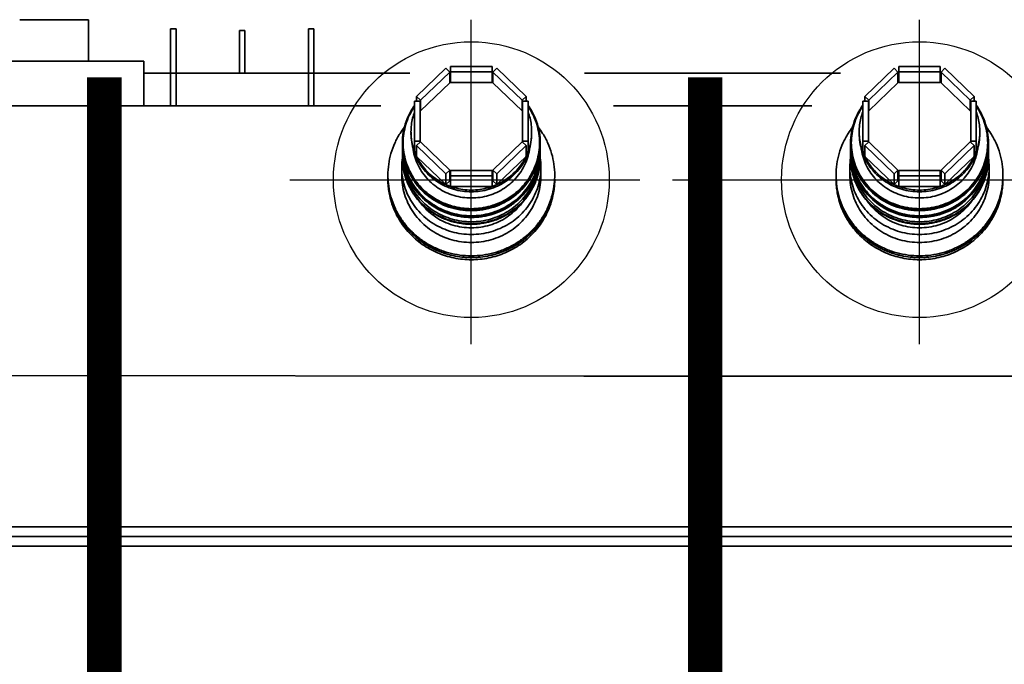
# Model space of a CAD drawing. Header units: inches. Extents: x -341304 to 31571016, y -692717 to 2132253.
# Tile 150 of 256: x 552349 to 555205, y -291354 to -289484. Entities that reach past the tile are written whole.
import ezdxf

# ---------------------------------------------------------------- set-up
doc = ezdxf.new("R2010")
doc.units = ezdxf.units.IN
doc.header["$MEASUREMENT"] = 0
doc.linetypes.add('CENTER', pattern=[2, 1.25, -0.25, 0.25, -0.25])
doc.linetypes.add('DASHDOT', pattern=[1, 0.5, -0.25, 0, -0.25])

# ---------------------------------------------------------------- blocks, each defined once
blk = doc.blocks.new('tyyyy')
at = {"color": 230, "linetype": 'Continuous', "lineweight": 35}
for p, q in [((-1272241, 588232.2), (-1272041, 588232.2)), ((-1272041, 588112.2), (-1272041, 588232.2)), ((-1271803.5, 587982.4), (-1271803.5, 588205.2)), ((-1271787.5, 588205.2), (-1271803.5, 588205.2)), ((-1271787.5, 587982.4), (-1271787.5, 588205.2)), ((-1271603.5, 588077.2), (-1271603.5, 588200.5)), ((-1271587.5, 588200.5), (-1271603.5, 588200.5)), ((-1271587.5, 588077.2), (-1271587.5, 588200.5)), ((-1271403.5, 587982.4), (-1271403.5, 588205.2)), ((-1271387.5, 588205.2), (-1271403.5, 588205.2)), ((-1271387.5, 587982.4), (-1271387.5, 588205.2)), ((-1272381, 588112.2), (-1271881, 588112.2)), ((-1271881, 588112.2), (-1271881, 587982.4)), ((-1271004.8, 588091.3), (-1271089.7, 588009.4)), ((-1271078.4, 587998.4), (-1270993.5, 588080.4)), ((-1270993.5, 588080.4), (-1271004.8, 588091.3)), ((-1270993.5, 588049.3), (-1270993.5, 588080.4)), ((-1270991, 588050.3), (-1270991, 588096.8)), ((-1270871, 588096.8), (-1270991, 588096.8)), ((-1270991, 588081.4), (-1270871, 588081.4)), ((-1270871, 588050.3), (-1270871, 588096.8)), ((-1270857.2, 588091.3), (-1270868.5, 588080.4)), ((-1270868.5, 588049.3), (-1270868.5, 588080.4)), ((-1270868.5, 588080.4), (-1270783.6, 587998.4)), ((-1270772.3, 588009.4), (-1270857.2, 588091.3)), ((-1269704.8, 588091.3), (-1269789.7, 588009.4)), ((-1269778.4, 587998.4), (-1269693.5, 588080.4)), ((-1269693.5, 588080.4), (-1269704.8, 588091.3)), ((-1269693.5, 588049.3), (-1269693.5, 588080.4)), ((-1269691, 588050.3), (-1269691, 588096.8)), ((-1269571, 588096.8), (-1269691, 588096.8)), ((-1269691, 588081.4), (-1269571, 588081.4)), ((-1269571, 588050.3), (-1269571, 588096.8)), ((-1269557.2, 588091.3), (-1269568.5, 588080.4)), ((-1269568.5, 588049.3), (-1269568.5, 588080.4)), ((-1269568.5, 588080.4), (-1269483.6, 587998.4)), ((-1269472.3, 588009.4), (-1269557.2, 588091.3)), ((-1271109.7, 588077.2), (-1271881, 588077.2)), ((-1271078.4, 587967.4), (-1270993.5, 588049.3)), ((-1270991, 588050.3), (-1270871, 588050.3)), ((-1270868.5, 588049.3), (-1270783.6, 587967.4)), ((-1269859.7, 588077.2), (-1270602.3, 588077.2)), ((-1269778.4, 587967.4), (-1269693.5, 588049.3)), ((-1269691, 588050.3), (-1269571, 588050.3)), ((-1269568.5, 588049.3), (-1269483.6, 587967.4)), ((-1271095.4, 587849), (-1271095.4, 587996)), ((-1271079.4, 587996), (-1271095.4, 587996)), ((-1271089.7, 587996), (-1271089.7, 588009.4)), ((-1271089.7, 588009.4), (-1271078.4, 587998.4)), ((-1271079.4, 587876.7), (-1271079.4, 587996)), ((-1271078.4, 587967.4), (-1271078.4, 587998.4)), ((-1270783.6, 587998.4), (-1270772.3, 588009.4)), ((-1270783.6, 587967.4), (-1270783.6, 587998.4)), ((-1270782.6, 587876.7), (-1270782.6, 587996)), ((-1270766.6, 587996), (-1270782.6, 587996)), ((-1270772.3, 587996), (-1270772.3, 588009.4)), ((-1270766.6, 587849), (-1270766.6, 587996)), ((-1269795.4, 587849), (-1269795.4, 587996)), ((-1269779.4, 587996), (-1269795.4, 587996)), ((-1269789.7, 587996), (-1269789.7, 588009.4)), ((-1269789.7, 588009.4), (-1269778.4, 587998.4)), ((-1269779.4, 587876.7), (-1269779.4, 587996)), ((-1269778.4, 587967.4), (-1269778.4, 587998.4)), ((-1269483.6, 587998.4), (-1269472.3, 588009.4)), ((-1269483.6, 587967.4), (-1269483.6, 587998.4)), ((-1269482.6, 587876.7), (-1269482.6, 587996)), ((-1269466.6, 587996), (-1269482.6, 587996)), ((-1269472.3, 587996), (-1269472.3, 588009.4)), ((-1269466.6, 587849), (-1269466.6, 587996)), ((-1271193.7, 587982.4), (-1273386, 587982.4)), ((-1271079.4, 587968.4), (-1271078.4, 587967.4)), ((-1270783.6, 587967.4), (-1270782.6, 587968.4)), ((-1269943.7, 587982.4), (-1270518.3, 587982.4)), ((-1269779.4, 587968.4), (-1269778.4, 587967.4)), ((-1269483.6, 587967.4), (-1269482.6, 587968.4)), ((-1271095.4, 587880.1), (-1271079.4, 587880.1)), ((-1270782.6, 587880.1), (-1270766.6, 587880.1)), ((-1269795.4, 587880.1), (-1269779.4, 587880.1)), ((-1269482.6, 587880.1), (-1269466.6, 587880.1)), ((-1271131, 587874.1), (-1271131, 587871.5)), ((-1271131, 587853.9), (-1271131, 587851.9)), ((-1271078.4, 587877.7), (-1271089.7, 587866.8)), ((-1271089.7, 587835.7), (-1271089.7, 587866.8)), ((-1271089.7, 587866.8), (-1271004.8, 587784.8)), ((-1270993.5, 587795.7), (-1271078.4, 587877.7)), ((-1270783.6, 587877.7), (-1270868.5, 587795.7)), ((-1270857.2, 587784.8), (-1270772.3, 587866.8)), ((-1270772.3, 587866.8), (-1270783.6, 587877.7)), ((-1270772.3, 587835.7), (-1270772.3, 587866.8)), ((-1270731, 587874.1), (-1270731, 587871.5)), ((-1270731, 587853.9), (-1270731, 587851.9)), ((-1269831, 587874.1), (-1269831, 587871.5)), ((-1269831, 587853.9), (-1269831, 587851.9)), ((-1269778.4, 587877.7), (-1269789.7, 587866.8)), ((-1269789.7, 587835.7), (-1269789.7, 587866.8)), ((-1269789.7, 587866.8), (-1269704.8, 587784.8)), ((-1269693.5, 587795.7), (-1269778.4, 587877.7)), ((-1269483.6, 587877.7), (-1269568.5, 587795.7)), ((-1269557.2, 587784.8), (-1269472.3, 587866.8)), ((-1269472.3, 587866.8), (-1269483.6, 587877.7)), ((-1269472.3, 587835.7), (-1269472.3, 587866.8)), ((-1269431, 587874.1), (-1269431, 587871.5)), ((-1269431, 587853.9), (-1269431, 587851.9)), ((-1271131, 587833.6), (-1271131, 587832.2)), ((-1271095.4, 587849), (-1271089.7, 587849)), ((-1271089.7, 587835.7), (-1271004.8, 587753.7)), ((-1270857.2, 587753.7), (-1270772.3, 587835.7)), ((-1270772.3, 587849), (-1270766.6, 587849)), ((-1270731, 587833.6), (-1270731, 587832.2)), ((-1269831, 587833.6), (-1269831, 587832.2)), ((-1269795.4, 587849), (-1269789.7, 587849)), ((-1269789.7, 587835.7), (-1269704.8, 587753.7)), ((-1269557.2, 587753.7), (-1269472.3, 587835.7)), ((-1269472.3, 587849), (-1269466.6, 587849)), ((-1269431, 587833.6), (-1269431, 587832.2)), ((-1271133, 587804.2), (-1271133, 587781)), ((-1271004.8, 587784.8), (-1270993.5, 587795.7)), ((-1270993.5, 587764.7), (-1270993.5, 587795.7)), ((-1270991, 587748.2), (-1270991, 587794.7)), ((-1270871, 587794.7), (-1270991, 587794.7)), ((-1270871, 587748.2), (-1270871, 587794.7)), ((-1270868.5, 587764.7), (-1270868.5, 587795.7)), ((-1270868.5, 587795.7), (-1270857.2, 587784.8)), ((-1270729, 587804.2), (-1270729, 587781)), ((-1269833, 587804.2), (-1269833, 587781)), ((-1269704.8, 587784.8), (-1269693.5, 587795.7)), ((-1269693.5, 587764.7), (-1269693.5, 587795.7)), ((-1269691, 587748.2), (-1269691, 587794.7)), ((-1269571, 587794.7), (-1269691, 587794.7)), ((-1269571, 587748.2), (-1269571, 587794.7)), ((-1269568.5, 587764.7), (-1269568.5, 587795.7)), ((-1269568.5, 587795.7), (-1269557.2, 587784.8)), ((-1269429, 587804.2), (-1269429, 587781)), ((-1271004.8, 587753.7), (-1271004.8, 587784.8)), ((-1271004.8, 587753.7), (-1270993.5, 587764.7)), ((-1270991, 587779.3), (-1270871, 587779.3)), ((-1270868.5, 587764.7), (-1270857.2, 587753.7)), ((-1270857.2, 587753.7), (-1270857.2, 587784.8)), ((-1269704.8, 587753.7), (-1269704.8, 587784.8)), ((-1269704.8, 587753.7), (-1269693.5, 587764.7)), ((-1269691, 587779.3), (-1269571, 587779.3)), ((-1269568.5, 587764.7), (-1269557.2, 587753.7)), ((-1269557.2, 587753.7), (-1269557.2, 587784.8)), ((-1270991, 587748.2), (-1270871, 587748.2)), ((-1269691, 587748.2), (-1269571, 587748.2)), ((-1270575.8, 587197.9), (-1273386, 587200.9)), ((-1270604.6, 587197.9), (-1268953, 587197.9)), ((-1266070.3, 586761.2), (-1272443.7, 586761.2)), ((-1265985.7, 586705.2), (-1272443.7, 586705.2))]:
    blk.add_line(p, q, dxfattribs=at)
at = {"color": 230, "linetype": 'CENTER', "lineweight": 30, "ltscale": 0.8}
for p, q in [((-1270931, 587290.5), (-1270931, 588231.4)), ((-1269631, 587290.5), (-1269631, 588231.4)), ((-1271457.5, 587768), (-1270442, 587768)), ((-1270347.6, 587768), (-1269117, 587768))]:
    blk.add_line(p, q, dxfattribs=at)
at = {"color": 230, "linetype": 'CENTER', "lineweight": 35}
blk.add_line((-1265618.8, 586733.2), (-1272443.7, 586733.2), dxfattribs=at)
at = {"color": 230}
for centre in [(-1270931, 587768), (-1269631, 587768)]:
    blk.add_circle(centre, 400, dxfattribs=at)
at = {"color": 230, "linetype": 'Continuous', "lineweight": 35}
for points, start_tangent, end_tangent in [([(-1270993.5, 588064.9), (-1270991, 588065.8)], (0.938034, 0.346544), (0.943108, 0.332486)), ([(-1270871, 588065.8), (-1270868.5, 588064.9)], (0.943108, -0.332486), (0.938034, -0.346544)), ([(-1269693.5, 588064.9), (-1269691, 588065.8)], (0.938034, 0.346544), (0.943108, 0.332486)), ([(-1269571, 588065.8), (-1269568.5, 588064.9)], (0.943108, -0.332486), (0.938034, -0.346544)), ([(-1271131, 587875.1), (-1271128.3, 587905.9), (-1271120.2, 587936.8), (-1271106.9, 587966.1), (-1271095.9, 587983.5)], (0.005581, 0.999984), (0.578931, 0.815377)), ([(-1271128.8, 587874.9), (-1271126.8, 587902.1), (-1271120.8, 587928.7), (-1271110.9, 587954.3), (-1271097.4, 587978.2), (-1271095.6, 587980.9)], (0, 1), (0.567969, 0.82305)), ([(-1271106, 587907), (-1271104.8, 587926.7), (-1271101.3, 587946.1), (-1271095.4, 587965)], (0, 1), (0.353463, 0.935448)), ([(-1270766.6, 587965), (-1270760.7, 587946.1), (-1270757.2, 587926.7), (-1270756, 587907)], (0.353463, -0.935448), (0, -1)), ([(-1270766.4, 587980.9), (-1270764.6, 587978.2), (-1270751.1, 587954.3), (-1270741.2, 587928.7), (-1270735.2, 587902.1), (-1270733.2, 587874.9)], (0.567969, -0.82305), (0, -1)), ([(-1270766.1, 587983.5), (-1270755.1, 587966), (-1270741.8, 587936.8), (-1270733.7, 587905.9), (-1270731, 587875.1)], (0.578934, -0.815374), (0.005581, -0.999984)), ([(-1269831, 587875.1), (-1269828.3, 587905.9), (-1269820.2, 587936.8), (-1269806.9, 587966.1), (-1269795.9, 587983.5)], (0.005581, 0.999984), (0.578931, 0.815377)), ([(-1269828.8, 587874.9), (-1269826.8, 587902.1), (-1269820.8, 587928.7), (-1269810.9, 587954.3), (-1269797.4, 587978.2), (-1269795.6, 587980.9)], (0, 1), (0.567969, 0.82305)), ([(-1269806, 587907), (-1269804.8, 587926.7), (-1269801.3, 587946.1), (-1269795.4, 587965)], (0, 1), (0.353463, 0.935448)), ([(-1269466.6, 587965), (-1269460.7, 587946.1), (-1269457.2, 587926.7), (-1269456, 587907)], (0.353463, -0.935448), (0, -1)), ([(-1269466.4, 587980.9), (-1269464.6, 587978.2), (-1269451.1, 587954.3), (-1269441.2, 587928.7), (-1269435.2, 587902.1), (-1269433.2, 587874.9)], (0.567969, -0.82305), (0, -1)), ([(-1269466.1, 587983.5), (-1269455.1, 587966), (-1269441.8, 587936.8), (-1269433.7, 587905.9), (-1269431, 587875.1)], (0.578934, -0.815374), (0.005581, -0.999984)), ([(-1271173, 587781), (-1271170.7, 587812.8), (-1271164, 587844), (-1271153, 587874.1), (-1271137.8, 587902.4), (-1271124.8, 587921)], (0, 1), (0.612418, 0.790534)), ([(-1271106, 587907), (-1271105.9, 587901.8)], (0, -1), (0.031667, -0.999498)), ([(-1270756.1, 587901.8), (-1270756, 587907)], (0.031667, 0.999498), (0, 1)), ([(-1270737.2, 587921), (-1270724.2, 587902.4), (-1270709, 587874.1), (-1270698, 587844), (-1270691.3, 587812.8), (-1270689, 587781)], (0.612416, -0.790535), (0, -1)), ([(-1269873, 587781), (-1269870.7, 587812.8), (-1269864, 587844), (-1269853, 587874.1), (-1269837.8, 587902.4), (-1269824.8, 587921)], (0, 1), (0.612418, 0.790534)), ([(-1269806, 587907), (-1269805.9, 587901.8)], (0, -1), (0.031667, -0.999498)), ([(-1269456.1, 587901.8), (-1269456, 587907)], (0.031667, 0.999498), (0, 1)), ([(-1269437.2, 587921), (-1269424.2, 587902.4), (-1269409, 587874.1), (-1269398, 587844), (-1269391.3, 587812.8), (-1269389, 587781)], (0.612416, -0.790535), (0, -1)), ([(-1271106, 587901.8), (-1271104, 587876.6), (-1271098.2, 587852)], (0, -1), (0.304225, -0.9526)), ([(-1271105.9, 587901.8), (-1271104.8, 587887.3), (-1271101.3, 587867.9), (-1271095.4, 587849)], (0.031667, -0.999498), (0.353463, -0.935448)), ([(-1270766.6, 587849), (-1270760.7, 587867.9), (-1270757.2, 587887.3), (-1270756.1, 587901.8)], (0.353463, 0.935448), (0.031667, 0.999498)), ([(-1270763.8, 587852), (-1270758, 587876.6), (-1270756, 587901.8)], (0.304225, 0.9526), (0, 1)), ([(-1269806, 587901.8), (-1269804, 587876.6), (-1269798.2, 587852)], (0, -1), (0.304225, -0.9526)), ([(-1269805.9, 587901.8), (-1269804.8, 587887.3), (-1269801.3, 587867.9), (-1269795.4, 587849)], (0.031667, -0.999498), (0.353463, -0.935448)), ([(-1269466.6, 587849), (-1269460.7, 587867.9), (-1269457.2, 587887.3), (-1269456.1, 587901.8)], (0.353463, 0.935448), (0.031667, 0.999498)), ([(-1269463.8, 587852), (-1269458, 587876.6), (-1269456, 587901.8)], (0.304225, 0.9526), (0, 1)), ([(-1271131, 587874.1), (-1271131, 587875.1)], (0, 1), (0.005581, 0.999984)), ([(-1271131, 587874.1), (-1271131, 587871.5)], (0, -1), (0.013566, -0.999908)), ([(-1270731, 587871.5), (-1270733.7, 587839.7), (-1270741.8, 587808.8), (-1270755.1, 587779.5), (-1270773.1, 587752.8), (-1270795.5, 587729.2), (-1270821.6, 587709.6), (-1270850.7, 587694.4), (-1270881.9, 587684), (-1270914.5, 587678.7), (-1270947.6, 587678.7), (-1270980.2, 587684), (-1271011.4, 587694.4), (-1271040.5, 587709.6), (-1271066.5, 587729.3), (-1271088.9, 587752.8), (-1271106.9, 587779.5), (-1271120.2, 587808.8), (-1271128.3, 587839.7), (-1271131, 587871.5)], (0, -1), (0, 1)), ([(-1271131, 587871.5), (-1271129, 587844), (-1271122.9, 587817.1), (-1271112.9, 587791.3), (-1271099.3, 587767.1), (-1271082.2, 587745), (-1271062, 587725.5), (-1271039.1, 587709), (-1271014.1, 587695.8), (-1270987.3, 587686.2), (-1270959.5, 587680.3), (-1270931, 587678.4), (-1270902.5, 587680.3), (-1270874.7, 587686.2), (-1270847.9, 587695.8), (-1270822.9, 587709), (-1270800, 587725.5), (-1270779.9, 587745), (-1270762.8, 587767.1), (-1270749.1, 587791.3), (-1270739.1, 587817.1), (-1270733, 587844), (-1270731, 587871.5)], (0, -1), (0, 1)), ([(-1271131, 587871.5), (-1271130, 587855.2)], (0.013566, -0.999908), (0.100873, -0.994899)), ([(-1271131, 587854.8), (-1271130.8, 587862.7)], (0.004868, 0.999988), (0.047504, 0.998871)), ([(-1271131, 587853.9), (-1271131, 587854.8)], (0, 1), (0.004868, 0.999988)), ([(-1271131, 587853.9), (-1271131, 587851.9)], (0, -1), (0.010668, -0.999943)), ([(-1270731, 587851.9), (-1270733.7, 587820), (-1270741.8, 587789.1), (-1270755.1, 587759.8), (-1270773.1, 587733.1), (-1270795.5, 587709.6), (-1270821.6, 587689.9), (-1270850.7, 587674.7), (-1270881.9, 587664.3), (-1270914.5, 587659.1), (-1270947.6, 587659.1), (-1270980.2, 587664.3), (-1271011.4, 587674.7), (-1271040.5, 587690), (-1271066.5, 587709.6), (-1271088.9, 587733.1), (-1271106.9, 587759.9), (-1271120.2, 587789.1), (-1271128.3, 587820.1), (-1271131, 587851.9)], (0, -1), (0, 1)), ([(-1271131, 587851.9), (-1271130.4, 587839)], (0.010668, -0.999943), (0.079394, -0.996843)), ([(-1271131, 587851.9), (-1271129, 587824.4), (-1271122.9, 587797.4), (-1271112.9, 587771.6), (-1271099.3, 587747.4), (-1271082.2, 587725.4), (-1271062, 587705.9), (-1271039.1, 587689.3), (-1271014.1, 587676.1), (-1270987.3, 587666.5), (-1270959.5, 587660.6), (-1270931, 587658.7), (-1270902.5, 587660.6), (-1270874.7, 587666.5), (-1270847.9, 587676.1), (-1270822.9, 587689.3), (-1270800, 587705.9), (-1270779.9, 587725.4), (-1270762.8, 587747.4), (-1270749.1, 587771.6), (-1270739.1, 587797.4), (-1270733, 587824.4), (-1270731, 587851.9)], (0, -1), (0, 1)), ([(-1271130, 587855.2), (-1271129, 587846.6), (-1271128.9, 587845.9)], (0.100873, -0.994899), (0.151091, -0.98852)), ([(-1271128.8, 587874.9), (-1271126.8, 587847.7), (-1271120.8, 587821.1), (-1271110.9, 587795.6), (-1271097.4, 587771.6), (-1271080.5, 587749.8), (-1271060.5, 587730.6), (-1271037.9, 587714.2), (-1271013.2, 587701.2), (-1270986.7, 587691.6), (-1270959.1, 587685.8), (-1270931, 587683.9), (-1270902.9, 587685.8), (-1270875.3, 587691.6), (-1270848.8, 587701.2), (-1270824.1, 587714.2), (-1270801.5, 587730.6), (-1270781.5, 587749.8), (-1270764.6, 587771.6), (-1270751.1, 587795.6), (-1270741.2, 587821.1), (-1270735.2, 587847.7), (-1270733.2, 587874.9)], (0, -1), (0, 1)), ([(-1271100.1, 587858.9), (-1271099.6, 587855), (-1271093.9, 587831), (-1271084.6, 587808.1), (-1271071.9, 587786.8), (-1271056, 587767.6), (-1271037.3, 587750.8), (-1271016.2, 587737), (-1270993.3, 587726.3), (-1270968.9, 587719), (-1270943.7, 587715.4), (-1270918.3, 587715.4), (-1270893.1, 587719), (-1270868.7, 587726.3), (-1270845.8, 587737), (-1270824.7, 587750.8), (-1270806, 587767.6), (-1270790.2, 587786.8), (-1270777.4, 587808.1), (-1270768.1, 587831), (-1270762.4, 587855), (-1270761.9, 587858.9)], (0.129491, -0.991581), (0.129491, 0.991581)), ([(-1271098.2, 587852), (-1271097, 587848.4)], (0.304225, -0.9526), (0.326104, -0.945334)), ([(-1270765, 587848.4), (-1270763.8, 587852)], (0.326104, 0.945334), (0.304225, 0.9526)), ([(-1270733.1, 587845.9), (-1270733, 587846.6), (-1270732, 587855.2)], (0.151097, 0.988519), (0.100827, 0.994904)), ([(-1270732, 587855.2), (-1270731, 587871.5)], (0.100827, 0.994904), (0.013566, 0.999908)), ([(-1270731.6, 587839), (-1270731, 587851.9)], (0.079358, 0.996846), (0.010668, 0.999943)), ([(-1270731.2, 587862.7), (-1270731, 587854.8)], (0.047507, -0.998871), (0.004868, -0.999988)), ([(-1270731, 587875.1), (-1270731, 587874.1)], (0.005581, -0.999984), (0, -1)), ([(-1270731, 587871.5), (-1270731, 587874.1)], (0.013566, 0.999908), (0, 1)), ([(-1270731, 587854.8), (-1270731, 587853.9)], (0.004868, -0.999988), (0, -1)), ([(-1270731, 587851.9), (-1270731, 587853.9)], (0.010668, 0.999943), (0, 1)), ([(-1269831, 587874.1), (-1269831, 587875.1)], (0, 1), (0.005581, 0.999984)), ([(-1269831, 587874.1), (-1269831, 587871.5)], (0, -1), (0.013566, -0.999908)), ([(-1269431, 587871.5), (-1269433.7, 587839.7), (-1269441.8, 587808.8), (-1269455.1, 587779.5), (-1269473.1, 587752.8), (-1269495.5, 587729.2), (-1269521.6, 587709.6), (-1269550.7, 587694.4), (-1269581.9, 587684), (-1269614.5, 587678.7), (-1269647.6, 587678.7), (-1269680.2, 587684), (-1269711.4, 587694.4), (-1269740.5, 587709.6), (-1269766.5, 587729.3), (-1269788.9, 587752.8), (-1269806.9, 587779.5), (-1269820.2, 587808.8), (-1269828.3, 587839.7), (-1269831, 587871.5)], (0, -1), (0, 1)), ([(-1269831, 587871.5), (-1269829, 587844), (-1269822.9, 587817.1), (-1269812.9, 587791.3), (-1269799.3, 587767.1), (-1269782.2, 587745), (-1269762, 587725.5), (-1269739.1, 587709), (-1269714.1, 587695.8), (-1269687.3, 587686.2), (-1269659.5, 587680.3), (-1269631, 587678.4), (-1269602.5, 587680.3), (-1269574.7, 587686.2), (-1269547.9, 587695.8), (-1269522.9, 587709), (-1269500, 587725.5), (-1269479.9, 587745), (-1269462.8, 587767.1), (-1269449.1, 587791.3), (-1269439.1, 587817.1), (-1269433, 587844), (-1269431, 587871.5)], (0, -1), (0, 1)), ([(-1269831, 587871.5), (-1269830, 587855.2)], (0.013566, -0.999908), (0.100873, -0.994899)), ([(-1269831, 587854.8), (-1269830.8, 587862.7)], (0.004868, 0.999988), (0.047504, 0.998871)), ([(-1269831, 587853.9), (-1269831, 587854.8)], (0, 1), (0.004868, 0.999988)), ([(-1269831, 587853.9), (-1269831, 587851.9)], (0, -1), (0.010668, -0.999943)), ([(-1269431, 587851.9), (-1269433.7, 587820), (-1269441.8, 587789.1), (-1269455.1, 587759.8), (-1269473.1, 587733.1), (-1269495.5, 587709.6), (-1269521.6, 587689.9), (-1269550.7, 587674.7), (-1269581.9, 587664.3), (-1269614.5, 587659.1), (-1269647.6, 587659.1), (-1269680.2, 587664.3), (-1269711.4, 587674.7), (-1269740.5, 587690), (-1269766.5, 587709.6), (-1269788.9, 587733.1), (-1269806.9, 587759.9), (-1269820.2, 587789.1), (-1269828.3, 587820.1), (-1269831, 587851.9)], (0, -1), (0, 1)), ([(-1269831, 587851.9), (-1269830.4, 587839)], (0.010668, -0.999943), (0.079394, -0.996843)), ([(-1269831, 587851.9), (-1269829, 587824.4), (-1269822.9, 587797.4), (-1269812.9, 587771.6), (-1269799.3, 587747.4), (-1269782.2, 587725.4), (-1269762, 587705.9), (-1269739.1, 587689.3), (-1269714.1, 587676.1), (-1269687.3, 587666.5), (-1269659.5, 587660.6), (-1269631, 587658.7), (-1269602.5, 587660.6), (-1269574.7, 587666.5), (-1269547.9, 587676.1), (-1269522.9, 587689.3), (-1269500, 587705.9), (-1269479.9, 587725.4), (-1269462.8, 587747.4), (-1269449.1, 587771.6), (-1269439.1, 587797.4), (-1269433, 587824.4), (-1269431, 587851.9)], (0, -1), (0, 1)), ([(-1269830, 587855.2), (-1269829, 587846.6), (-1269828.9, 587845.9)], (0.100873, -0.994899), (0.151091, -0.98852)), ([(-1269828.8, 587874.9), (-1269826.8, 587847.7), (-1269820.8, 587821.1), (-1269810.9, 587795.6), (-1269797.4, 587771.6), (-1269780.5, 587749.8), (-1269760.5, 587730.6), (-1269737.9, 587714.2), (-1269713.2, 587701.2), (-1269686.7, 587691.6), (-1269659.1, 587685.8), (-1269631, 587683.9), (-1269602.9, 587685.8), (-1269575.3, 587691.6), (-1269548.8, 587701.2), (-1269524.1, 587714.2), (-1269501.5, 587730.6), (-1269481.5, 587749.8), (-1269464.6, 587771.6), (-1269451.1, 587795.6), (-1269441.2, 587821.1), (-1269435.2, 587847.7), (-1269433.2, 587874.9)], (0, -1), (0, 1)), ([(-1269800.1, 587858.9), (-1269799.6, 587855), (-1269793.9, 587831), (-1269784.6, 587808.1), (-1269771.9, 587786.8), (-1269756, 587767.6), (-1269737.3, 587750.8), (-1269716.2, 587737), (-1269693.3, 587726.3), (-1269668.9, 587719), (-1269643.7, 587715.4), (-1269618.3, 587715.4), (-1269593.1, 587719), (-1269568.7, 587726.3), (-1269545.8, 587737), (-1269524.7, 587750.8), (-1269506, 587767.6), (-1269490.2, 587786.8), (-1269477.4, 587808.1), (-1269468.1, 587831), (-1269462.4, 587855), (-1269461.9, 587858.9)], (0.129491, -0.991581), (0.129491, 0.991581)), ([(-1269798.2, 587852), (-1269797, 587848.4)], (0.304225, -0.9526), (0.326104, -0.945334)), ([(-1269465, 587848.4), (-1269463.8, 587852)], (0.326104, 0.945334), (0.304225, 0.9526)), ([(-1269433.1, 587845.9), (-1269433, 587846.6), (-1269432, 587855.2)], (0.151097, 0.988519), (0.100827, 0.994904)), ([(-1269432, 587855.2), (-1269431, 587871.5)], (0.100827, 0.994904), (0.013566, 0.999908)), ([(-1269431.6, 587839), (-1269431, 587851.9)], (0.079358, 0.996846), (0.010668, 0.999943)), ([(-1269431.2, 587862.7), (-1269431, 587854.8)], (0.047507, -0.998871), (0.004868, -0.999988)), ([(-1269431, 587875.1), (-1269431, 587874.1)], (0.005581, -0.999984), (0, -1)), ([(-1269431, 587871.5), (-1269431, 587874.1)], (0.013566, 0.999908), (0, 1)), ([(-1269431, 587854.8), (-1269431, 587853.9)], (0.004868, -0.999988), (0, -1)), ([(-1269431, 587851.9), (-1269431, 587853.9)], (0.010668, 0.999943), (0, 1)), ([(-1271133, 587804.2), (-1271131, 587831.8)], (0, 1), (0.145867, 0.989304)), ([(-1271131, 587833.6), (-1271130.8, 587842.8)], (0, 1), (0.049097, 0.998794)), ([(-1271131, 587833.6), (-1271131, 587832.2)], (0, -1), (0.007416, -0.999972)), ([(-1270731, 587832.2), (-1270733.7, 587800.4), (-1270741.8, 587769.4), (-1270755.1, 587740.2), (-1270773.1, 587713.4), (-1270795.5, 587689.9), (-1270821.6, 587670.3), (-1270850.7, 587655), (-1270881.9, 587644.7), (-1270914.5, 587639.4), (-1270947.6, 587639.4), (-1270980.2, 587644.7), (-1271011.4, 587655.1), (-1271040.5, 587670.3), (-1271066.5, 587689.9), (-1271088.9, 587713.4), (-1271106.9, 587740.2), (-1271120.2, 587769.4), (-1271128.3, 587800.4), (-1271131, 587832.2)], (0, -1), (0, 1)), ([(-1271131, 587832.2), (-1271130.7, 587823.3)], (0.007416, -0.999972), (0.055235, -0.998473)), ([(-1271131, 587832.2), (-1271129, 587804.7), (-1271122.9, 587777.8), (-1271112.9, 587751.9), (-1271099.3, 587727.8), (-1271082.2, 587705.7), (-1271062, 587686.2), (-1271039.1, 587669.7), (-1271014.1, 587656.5), (-1270987.3, 587646.8), (-1270959.5, 587641), (-1270931, 587639), (-1270902.5, 587641), (-1270874.7, 587646.8), (-1270847.9, 587656.5), (-1270822.9, 587669.7), (-1270800, 587686.2), (-1270779.9, 587705.7), (-1270762.8, 587727.8), (-1270749.1, 587751.9), (-1270739.1, 587777.8), (-1270733, 587804.7), (-1270731, 587832.2)], (0, -1), (0, 1)), ([(-1271130.7, 587823.3), (-1271129, 587806.1), (-1271128.7, 587804.6)], (0.055235, -0.998473), (0.154908, -0.987929)), ([(-1271130.4, 587839), (-1271129, 587826.4), (-1271128.8, 587825.3)], (0.079394, -0.996843), (0.15289, -0.988243)), ([(-1271128.9, 587845.9), (-1271122.9, 587819.6), (-1271112.9, 587793.8), (-1271099.3, 587769.6), (-1271082.2, 587747.6), (-1271062, 587728.1), (-1271039.1, 587711.6), (-1271014.1, 587698.3), (-1270987.3, 587688.7), (-1270959.5, 587682.9), (-1270931, 587680.9), (-1270902.5, 587682.9), (-1270874.7, 587688.7), (-1270847.9, 587698.3), (-1270822.9, 587711.6), (-1270800, 587728.1), (-1270779.9, 587747.6), (-1270762.8, 587769.6), (-1270749.1, 587793.8), (-1270739.1, 587819.6), (-1270733.1, 587845.9)], (0.151091, -0.98852), (0.151097, 0.988519)), ([(-1271128.8, 587825.3), (-1271123, 587799.8)], (0.15289, -0.988243), (0.288798, -0.95739)), ([(-1271128.3, 587837.9), (-1271127, 587827.4), (-1271121, 587800.7), (-1271111.2, 587775.1), (-1271097.6, 587751.2), (-1271080.7, 587729.3), (-1271060.7, 587710), (-1271038.1, 587693.7), (-1271013.3, 587680.6), (-1270986.8, 587671), (-1270959.2, 587665.2), (-1270931, 587663.3), (-1270902.8, 587665.2), (-1270875.2, 587671), (-1270848.7, 587680.6), (-1270823.9, 587693.7), (-1270801.3, 587710), (-1270781.3, 587729.3), (-1270764.4, 587751.2), (-1270750.8, 587775.1), (-1270741, 587800.7), (-1270735, 587827.4), (-1270733.7, 587837.9)], (0.090144, -0.995929), (0.090148, 0.995928)), ([(-1271097, 587848.4), (-1271091.7, 587834.9)], (0.326104, -0.945334), (0.407764, -0.913088)), ([(-1271095.4, 587849), (-1271092.7, 587842.3), (-1271089.7, 587835.7)], (0.353463, -0.935448), (0.433928, -0.900948)), ([(-1271091.7, 587834.9), (-1271088.7, 587828.5), (-1271075.6, 587806.6), (-1271059.3, 587786.8), (-1271040.1, 587769.7), (-1271018.5, 587755.4), (-1270994.9, 587744.5), (-1270969.9, 587737), (-1270944.1, 587733.3), (-1270917.9, 587733.3), (-1270892.1, 587737), (-1270867.1, 587744.5), (-1270843.5, 587755.4), (-1270821.9, 587769.7), (-1270802.7, 587786.8), (-1270786.4, 587806.6), (-1270773.3, 587828.5), (-1270770.3, 587834.9)], (0.407764, -0.913088), (0.407764, 0.913088)), ([(-1271089.7, 587835.7), (-1271077.8, 587815), (-1271063.1, 587796.1), (-1271045.8, 587779.4), (-1271026.2, 587765.2), (-1271004.8, 587753.7)], (0.433928, -0.900948), (0.912136, -0.409888)), ([(-1270857.2, 587753.7), (-1270835.8, 587765.2), (-1270816.2, 587779.4), (-1270798.9, 587796.1), (-1270784.2, 587815), (-1270772.3, 587835.7)], (0.912136, 0.409888), (0.433928, 0.900948)), ([(-1270772.3, 587835.7), (-1270769.3, 587842.3), (-1270766.6, 587849)], (0.433928, 0.900948), (0.353463, 0.935448)), ([(-1270770.3, 587834.9), (-1270765, 587848.4)], (0.407764, 0.913088), (0.326104, 0.945334)), ([(-1270739, 587799.8), (-1270733.2, 587825.3)], (0.288726, 0.957412), (0.152896, 0.988242)), ([(-1270733.3, 587804.6), (-1270733, 587806.1), (-1270731.3, 587823.3)], (0.154914, 0.987928), (0.05521, 0.998475)), ([(-1270733.2, 587825.3), (-1270733, 587826.4), (-1270731.6, 587839)], (0.152896, 0.988242), (0.079358, 0.996846)), ([(-1270731.3, 587823.3), (-1270731, 587832.2)], (0.05521, 0.998475), (0.007416, 0.999972)), ([(-1270731.2, 587842.8), (-1270731, 587833.6)], (0.049101, -0.998794), (0, -1)), ([(-1270731, 587832.2), (-1270731, 587833.6)], (0.007416, 0.999972), (0, 1)), ([(-1270731, 587831.8), (-1270729, 587804.2)], (0.145867, -0.989304), (0, -1)), ([(-1269833, 587804.2), (-1269831, 587831.8)], (0, 1), (0.145867, 0.989304)), ([(-1269831, 587833.6), (-1269830.8, 587842.8)], (0, 1), (0.049097, 0.998794)), ([(-1269831, 587833.6), (-1269831, 587832.2)], (0, -1), (0.007416, -0.999972)), ([(-1269431, 587832.2), (-1269433.7, 587800.4), (-1269441.8, 587769.4), (-1269455.1, 587740.2), (-1269473.1, 587713.4), (-1269495.5, 587689.9), (-1269521.6, 587670.3), (-1269550.7, 587655), (-1269581.9, 587644.7), (-1269614.5, 587639.4), (-1269647.6, 587639.4), (-1269680.2, 587644.7), (-1269711.4, 587655.1), (-1269740.5, 587670.3), (-1269766.5, 587689.9), (-1269788.9, 587713.4), (-1269806.9, 587740.2), (-1269820.2, 587769.4), (-1269828.3, 587800.4), (-1269831, 587832.2)], (0, -1), (0, 1)), ([(-1269831, 587832.2), (-1269830.7, 587823.3)], (0.007416, -0.999972), (0.055235, -0.998473)), ([(-1269831, 587832.2), (-1269829, 587804.7), (-1269822.9, 587777.8), (-1269812.9, 587751.9), (-1269799.3, 587727.8), (-1269782.2, 587705.7), (-1269762, 587686.2), (-1269739.1, 587669.7), (-1269714.1, 587656.5), (-1269687.3, 587646.8), (-1269659.5, 587641), (-1269631, 587639), (-1269602.5, 587641), (-1269574.7, 587646.8), (-1269547.9, 587656.5), (-1269522.9, 587669.7), (-1269500, 587686.2), (-1269479.9, 587705.7), (-1269462.8, 587727.8), (-1269449.1, 587751.9), (-1269439.1, 587777.8), (-1269433, 587804.7), (-1269431, 587832.2)], (0, -1), (0, 1)), ([(-1269830.7, 587823.3), (-1269829, 587806.1), (-1269828.7, 587804.6)], (0.055235, -0.998473), (0.154908, -0.987929)), ([(-1269830.4, 587839), (-1269829, 587826.4), (-1269828.8, 587825.3)], (0.079394, -0.996843), (0.15289, -0.988243)), ([(-1269828.9, 587845.9), (-1269822.9, 587819.6), (-1269812.9, 587793.8), (-1269799.3, 587769.6), (-1269782.2, 587747.6), (-1269762, 587728.1), (-1269739.1, 587711.6), (-1269714.1, 587698.3), (-1269687.3, 587688.7), (-1269659.5, 587682.9), (-1269631, 587680.9), (-1269602.5, 587682.9), (-1269574.7, 587688.7), (-1269547.9, 587698.3), (-1269522.9, 587711.6), (-1269500, 587728.1), (-1269479.9, 587747.6), (-1269462.8, 587769.6), (-1269449.1, 587793.8), (-1269439.1, 587819.6), (-1269433.1, 587845.9)], (0.151091, -0.98852), (0.151097, 0.988519)), ([(-1269828.8, 587825.3), (-1269823, 587799.8)], (0.15289, -0.988243), (0.288798, -0.95739)), ([(-1269828.3, 587837.9), (-1269827, 587827.4), (-1269821, 587800.7), (-1269811.2, 587775.1), (-1269797.6, 587751.2), (-1269780.7, 587729.3), (-1269760.7, 587710), (-1269738.1, 587693.7), (-1269713.3, 587680.6), (-1269686.8, 587671), (-1269659.2, 587665.2), (-1269631, 587663.3), (-1269602.8, 587665.2), (-1269575.2, 587671), (-1269548.7, 587680.6), (-1269523.9, 587693.7), (-1269501.3, 587710), (-1269481.3, 587729.3), (-1269464.4, 587751.2), (-1269450.8, 587775.1), (-1269441, 587800.7), (-1269435, 587827.4), (-1269433.7, 587837.9)], (0.090144, -0.995929), (0.090148, 0.995928)), ([(-1269797, 587848.4), (-1269791.7, 587834.9)], (0.326104, -0.945334), (0.407764, -0.913088)), ([(-1269795.4, 587849), (-1269792.7, 587842.3), (-1269789.7, 587835.7)], (0.353463, -0.935448), (0.433928, -0.900948)), ([(-1269791.7, 587834.9), (-1269788.7, 587828.5), (-1269775.6, 587806.6), (-1269759.3, 587786.8), (-1269740.1, 587769.7), (-1269718.5, 587755.4), (-1269694.9, 587744.5), (-1269669.9, 587737), (-1269644.1, 587733.3), (-1269617.9, 587733.3), (-1269592.1, 587737), (-1269567.1, 587744.5), (-1269543.5, 587755.4), (-1269521.9, 587769.7), (-1269502.7, 587786.8), (-1269486.4, 587806.6), (-1269473.3, 587828.5), (-1269470.3, 587834.9)], (0.407764, -0.913088), (0.407764, 0.913088)), ([(-1269789.7, 587835.7), (-1269777.8, 587815), (-1269763.1, 587796.1), (-1269745.8, 587779.4), (-1269726.2, 587765.2), (-1269704.8, 587753.7)], (0.433928, -0.900948), (0.912136, -0.409888)), ([(-1269557.2, 587753.7), (-1269535.8, 587765.2), (-1269516.2, 587779.4), (-1269498.9, 587796.1), (-1269484.2, 587815), (-1269472.3, 587835.7)], (0.912136, 0.409888), (0.433928, 0.900948)), ([(-1269472.3, 587835.7), (-1269469.3, 587842.3), (-1269466.6, 587849)], (0.433928, 0.900948), (0.353463, 0.935448)), ([(-1269470.3, 587834.9), (-1269465, 587848.4)], (0.407764, 0.913088), (0.326104, 0.945334)), ([(-1269439, 587799.8), (-1269433.2, 587825.3)], (0.288726, 0.957412), (0.152896, 0.988242)), ([(-1269433.3, 587804.6), (-1269433, 587806.1), (-1269431.3, 587823.3)], (0.154914, 0.987928), (0.05521, 0.998475)), ([(-1269433.2, 587825.3), (-1269433, 587826.4), (-1269431.6, 587839)], (0.152896, 0.988242), (0.079358, 0.996846)), ([(-1269431.3, 587823.3), (-1269431, 587832.2)], (0.05521, 0.998475), (0.007416, 0.999972)), ([(-1269431.2, 587842.8), (-1269431, 587833.6)], (0.049101, -0.998794), (0, -1)), ([(-1269431, 587832.2), (-1269431, 587833.6)], (0.007416, 0.999972), (0, 1)), ([(-1269431, 587831.8), (-1269429, 587804.2)], (0.145867, -0.989304), (0, -1)), ([(-1271133, 587804.2), (-1271131.6, 587781)], (0, -1), (0.122981, -0.992409)), ([(-1271128.7, 587804.6), (-1271124.3, 587783.8)], (0.154908, -0.987929), (0.265902, -0.964)), ([(-1271123.4, 587799.7), (-1271118.9, 587781.9), (-1271109.2, 587756.6), (-1271095.8, 587732.9), (-1271079, 587711.3), (-1271059.3, 587692.2), (-1271036.9, 587676), (-1271012.4, 587663.1), (-1270986.2, 587653.6), (-1270958.9, 587647.9), (-1270931, 587646), (-1270903.1, 587647.9), (-1270875.8, 587653.6), (-1270849.6, 587663.1), (-1270825.1, 587676), (-1270802.7, 587692.2), (-1270783, 587711.3), (-1270766.2, 587732.9), (-1270752.8, 587756.6), (-1270743.1, 587781.9), (-1270738.6, 587799.7)], (0.193777, -0.981046), (0.193701, 0.981061)), ([(-1271123, 587799.8), (-1271122.9, 587799.3)], (0.288798, -0.95739), (0.291489, -0.956574)), ([(-1271122.9, 587799.3), (-1271112.9, 587773.6), (-1271099.3, 587749.4), (-1271082.2, 587727.4), (-1271062, 587707.9), (-1271039.1, 587691.3), (-1271014.1, 587678.1), (-1270987.3, 587668.5), (-1270959.5, 587662.6), (-1270931, 587660.7), (-1270902.5, 587662.6), (-1270874.7, 587668.5), (-1270847.9, 587678.1), (-1270822.9, 587691.3), (-1270800, 587707.9), (-1270779.9, 587727.4), (-1270762.8, 587749.4), (-1270749.1, 587773.6), (-1270739.1, 587799.3)], (0.291489, -0.956574), (0.291512, 0.956567)), ([(-1270739.1, 587799.3), (-1270739, 587799.8)], (0.291512, 0.956567), (0.288726, 0.957412)), ([(-1270737.7, 587783.9), (-1270733.3, 587804.6)], (0.265848, 0.964015), (0.154914, 0.987928)), ([(-1270730.4, 587781), (-1270729, 587804.2)], (0.122981, 0.992409), (0, 1)), ([(-1269833, 587804.2), (-1269831.6, 587781)], (0, -1), (0.122981, -0.992409)), ([(-1269828.7, 587804.6), (-1269824.3, 587783.8)], (0.154908, -0.987929), (0.265902, -0.964)), ([(-1269823.4, 587799.7), (-1269818.9, 587781.9), (-1269809.2, 587756.6), (-1269795.8, 587732.9), (-1269779, 587711.3), (-1269759.3, 587692.2), (-1269736.9, 587676), (-1269712.4, 587663.1), (-1269686.2, 587653.6), (-1269658.9, 587647.9), (-1269631, 587646), (-1269603.1, 587647.9), (-1269575.8, 587653.6), (-1269549.6, 587663.1), (-1269525.1, 587676), (-1269502.7, 587692.2), (-1269483, 587711.3), (-1269466.2, 587732.9), (-1269452.8, 587756.6), (-1269443.1, 587781.9), (-1269438.6, 587799.7)], (0.193777, -0.981046), (0.193701, 0.981061)), ([(-1269823, 587799.8), (-1269822.9, 587799.3)], (0.288798, -0.95739), (0.291489, -0.956574)), ([(-1269822.9, 587799.3), (-1269812.9, 587773.6), (-1269799.3, 587749.4), (-1269782.2, 587727.4), (-1269762, 587707.9), (-1269739.1, 587691.3), (-1269714.1, 587678.1), (-1269687.3, 587668.5), (-1269659.5, 587662.6), (-1269631, 587660.7), (-1269602.5, 587662.6), (-1269574.7, 587668.5), (-1269547.9, 587678.1), (-1269522.9, 587691.3), (-1269500, 587707.9), (-1269479.9, 587727.4), (-1269462.8, 587749.4), (-1269449.1, 587773.6), (-1269439.1, 587799.3)], (0.291489, -0.956574), (0.291512, 0.956567)), ([(-1269439.1, 587799.3), (-1269439, 587799.8)], (0.291512, 0.956567), (0.288726, 0.957412)), ([(-1269437.7, 587783.9), (-1269433.3, 587804.6)], (0.265848, 0.964015), (0.154914, 0.987928)), ([(-1269430.4, 587781), (-1269429, 587804.2)], (0.122981, 0.992409), (0, 1)), ([(-1271173, 587781), (-1271172.9, 587775.8)], (0, -1), (0.022892, -0.999738)), ([(-1271173, 587775.8), (-1271172.9, 587769.6)], (0, -1), (0.027468, -0.999623)), ([(-1271173, 587769.6), (-1271172.7, 587757.9)], (0, -1), (0.05168, -0.998664)), ([(-1271172.9, 587775.8), (-1271170.7, 587749.1), (-1271164, 587717.9), (-1271153, 587687.8), (-1271137.8, 587659.5), (-1271118.7, 587633.4), (-1271096.2, 587610.1), (-1271070.6, 587590), (-1271042.3, 587573.4), (-1271012, 587560.7), (-1270980.2, 587552.1), (-1270947.5, 587547.7), (-1270914.5, 587547.7), (-1270881.8, 587552.1), (-1270850, 587560.7), (-1270819.7, 587573.4), (-1270791.4, 587590), (-1270765.8, 587610.1), (-1270743.3, 587633.4), (-1270724.2, 587659.5), (-1270709, 587687.8), (-1270698, 587717.9), (-1270691.3, 587749.1), (-1270689.1, 587775.8)], (0.022892, -0.999738), (0.022892, 0.999738)), ([(-1271172.9, 587769.6), (-1271170.7, 587743.9), (-1271164, 587712.7), (-1271153, 587682.6), (-1271137.8, 587654.3), (-1271118.7, 587628.3), (-1271096.2, 587604.9), (-1271070.6, 587584.8), (-1271042.3, 587568.2), (-1271012, 587555.5), (-1270980.2, 587546.9), (-1270947.5, 587542.6), (-1270914.5, 587542.6), (-1270881.8, 587546.9), (-1270850, 587555.5), (-1270819.7, 587568.2), (-1270791.4, 587584.8), (-1270765.8, 587604.9), (-1270743.3, 587628.3), (-1270724.2, 587654.3), (-1270709, 587682.6), (-1270698, 587712.7), (-1270691.3, 587743.9), (-1270689.1, 587769.6)], (0.027468, -0.999623), (0.027468, 0.999623)), ([(-1271172.9, 587769.6), (-1271166.9, 587723.8), (-1271149, 587674.4), (-1271120.2, 587630), (-1271081.9, 587593), (-1271036, 587565.2), (-1270984.9, 587547.9), (-1270931, 587542), (-1270877.2, 587547.9), (-1270826, 587565.2), (-1270780.1, 587593), (-1270741.8, 587630), (-1270713, 587674.4), (-1270695.1, 587723.8), (-1270689.1, 587769.6)], (0.027406, -0.999624), (0.027406, 0.999624)), ([(-1271133, 587781), (-1271130.9, 587753.2), (-1271124.8, 587726), (-1271114.7, 587699.9), (-1271100.9, 587675.5), (-1271083.7, 587653.2), (-1271063.3, 587633.5), (-1271040.2, 587616.8), (-1271014.9, 587603.5), (-1270987.9, 587593.7), (-1270959.7, 587587.8), (-1270931, 587585.8), (-1270902.3, 587587.8), (-1270874.1, 587593.7), (-1270847.1, 587603.5), (-1270821.8, 587616.8), (-1270798.7, 587633.5), (-1270778.3, 587653.2), (-1270761.1, 587675.5), (-1270747.3, 587699.9), (-1270737.2, 587726), (-1270731.1, 587753.2), (-1270729, 587781)], (0, -1), (0, 1)), ([(-1271131.6, 587781), (-1271130.9, 587776.5), (-1271124.8, 587749.3), (-1271114.7, 587723.2), (-1271100.9, 587698.8), (-1271083.7, 587676.5), (-1271063.3, 587656.8), (-1271040.2, 587640.1), (-1271014.9, 587626.8), (-1270987.9, 587617), (-1270959.7, 587611.1), (-1270931, 587609.1), (-1270902.3, 587611.1), (-1270874.1, 587617), (-1270847.1, 587626.8), (-1270821.8, 587640.1), (-1270798.7, 587656.8), (-1270778.3, 587676.5), (-1270761.1, 587698.8), (-1270747.3, 587723.2), (-1270737.2, 587749.3), (-1270731.1, 587776.5), (-1270730.4, 587781)], (0.122981, -0.992409), (0.122981, 0.992409)), ([(-1271124.3, 587783.8), (-1271122.9, 587779.2), (-1271122.5, 587777.7)], (0.265902, -0.964), (0.298428, -0.954432)), ([(-1271122.5, 587777.7), (-1271113.2, 587753.9)], (0.298428, -0.954432), (0.424428, -0.905462)), ([(-1270748.8, 587753.9), (-1270739.5, 587777.7)], (0.42438, 0.905484), (0.298453, 0.954424)), ([(-1270739.5, 587777.7), (-1270739.1, 587779.2), (-1270737.7, 587783.9)], (0.298453, 0.954424), (0.265848, 0.964015)), ([(-1270689.3, 587757.9), (-1270689, 587769.6)], (0.05168, 0.998664), (0, 1)), ([(-1270689.1, 587775.8), (-1270689, 587781)], (0.022892, 0.999738), (0, 1)), ([(-1269873, 587781), (-1269872.9, 587775.8)], (0, -1), (0.022892, -0.999738)), ([(-1269873, 587775.8), (-1269872.9, 587769.6)], (0, -1), (0.027468, -0.999623)), ([(-1269873, 587769.6), (-1269872.7, 587757.9)], (0, -1), (0.05168, -0.998664)), ([(-1269872.9, 587775.8), (-1269870.7, 587749.1), (-1269864, 587717.9), (-1269853, 587687.8), (-1269837.8, 587659.5), (-1269818.7, 587633.4), (-1269796.2, 587610.1), (-1269770.6, 587590), (-1269742.3, 587573.4), (-1269712, 587560.7), (-1269680.2, 587552.1), (-1269647.5, 587547.7), (-1269614.5, 587547.7), (-1269581.8, 587552.1), (-1269550, 587560.7), (-1269519.7, 587573.4), (-1269491.4, 587590), (-1269465.8, 587610.1), (-1269443.3, 587633.4), (-1269424.2, 587659.5), (-1269409, 587687.8), (-1269398, 587717.9), (-1269391.3, 587749.1), (-1269389.1, 587775.8)], (0.022892, -0.999738), (0.022892, 0.999738)), ([(-1269872.9, 587769.6), (-1269870.7, 587743.9), (-1269864, 587712.7), (-1269853, 587682.6), (-1269837.8, 587654.3), (-1269818.7, 587628.3), (-1269796.2, 587604.9), (-1269770.6, 587584.8), (-1269742.3, 587568.2), (-1269712, 587555.5), (-1269680.2, 587546.9), (-1269647.5, 587542.6), (-1269614.5, 587542.6), (-1269581.8, 587546.9), (-1269550, 587555.5), (-1269519.7, 587568.2), (-1269491.4, 587584.8), (-1269465.8, 587604.9), (-1269443.3, 587628.3), (-1269424.2, 587654.3), (-1269409, 587682.6), (-1269398, 587712.7), (-1269391.3, 587743.9), (-1269389.1, 587769.6)], (0.027468, -0.999623), (0.027468, 0.999623)), ([(-1269872.9, 587769.6), (-1269866.9, 587723.8), (-1269849, 587674.4), (-1269820.2, 587630), (-1269781.9, 587593), (-1269736, 587565.2), (-1269684.9, 587547.9), (-1269631, 587542), (-1269577.2, 587547.9), (-1269526, 587565.2), (-1269480.1, 587593), (-1269441.8, 587630), (-1269413, 587674.4), (-1269395.1, 587723.8), (-1269393.9, 587729)], (0.027406, -0.999624), (0.206559, 0.978434)), ([(-1269833, 587781), (-1269830.9, 587753.2), (-1269824.8, 587726), (-1269814.7, 587699.9), (-1269800.9, 587675.5), (-1269783.7, 587653.2), (-1269763.3, 587633.5), (-1269740.2, 587616.8), (-1269714.9, 587603.5), (-1269687.9, 587593.7), (-1269659.7, 587587.8), (-1269631, 587585.8), (-1269602.3, 587587.8), (-1269574.1, 587593.7), (-1269547.1, 587603.5), (-1269521.8, 587616.8), (-1269498.7, 587633.5), (-1269478.3, 587653.2), (-1269461.1, 587675.5), (-1269447.3, 587699.9), (-1269437.2, 587726), (-1269431.1, 587753.2), (-1269429, 587781)], (0, -1), (0, 1)), ([(-1269831.6, 587781), (-1269830.9, 587776.5), (-1269824.8, 587749.3), (-1269814.7, 587723.2), (-1269800.9, 587698.8), (-1269783.7, 587676.5), (-1269763.3, 587656.8), (-1269740.2, 587640.1), (-1269714.9, 587626.8), (-1269687.9, 587617), (-1269659.7, 587611.1), (-1269631, 587609.1), (-1269602.3, 587611.1), (-1269574.1, 587617), (-1269547.1, 587626.8), (-1269521.8, 587640.1), (-1269498.7, 587656.8), (-1269478.3, 587676.5), (-1269461.1, 587698.8), (-1269447.3, 587723.2), (-1269437.2, 587749.3), (-1269431.1, 587776.5), (-1269430.4, 587781)], (0.122981, -0.992409), (0.122981, 0.992409)), ([(-1269824.3, 587783.8), (-1269822.9, 587779.2), (-1269822.5, 587777.7)], (0.265902, -0.964), (0.298428, -0.954432)), ([(-1269822.5, 587777.7), (-1269813.2, 587753.9)], (0.298428, -0.954432), (0.424428, -0.905462)), ([(-1269448.8, 587753.9), (-1269439.5, 587777.7)], (0.42438, 0.905484), (0.298453, 0.954424)), ([(-1269439.5, 587777.7), (-1269439.1, 587779.2), (-1269437.7, 587783.9)], (0.298453, 0.954424), (0.265848, 0.964015)), ([(-1269393.9, 587729), (-1269389.1, 587769.6)], (0.206559, 0.978434), (0.027406, 0.999624)), ([(-1269389.3, 587757.9), (-1269389, 587769.6)], (0.05168, 0.998664), (0, 1)), ([(-1269389.1, 587775.8), (-1269389, 587781)], (0.022892, 0.999738), (0, 1)), ([(-1271172.7, 587757.9), (-1271170.9, 587738.8)], (0.05168, -0.998664), (0.136252, -0.990674)), ([(-1271170.9, 587738.8), (-1271167.7, 587721), (-1271152.1, 587674.5), (-1271126.8, 587632.2), (-1271092.9, 587595.8), (-1271052, 587567.1), (-1271005.8, 587547.2), (-1270956.3, 587537.1), (-1270905.7, 587537.1), (-1270856.2, 587547.2), (-1270810, 587567.1), (-1270769.1, 587595.8), (-1270735.2, 587632.2), (-1270709.9, 587674.5), (-1270694.3, 587721), (-1270691.1, 587738.8)], (0.136252, -0.990674), (0.136252, 0.990674)), ([(-1271113.2, 587753.9), (-1271112.9, 587753.3), (-1271112.8, 587753)], (0.424428, -0.905462), (0.429331, -0.903147)), ([(-1271112.8, 587753), (-1271099.3, 587729.1), (-1271082.2, 587707.1), (-1271062, 587687.6), (-1271039.1, 587671.1), (-1271014.1, 587657.9), (-1270987.3, 587648.2), (-1270959.5, 587642.4), (-1270931, 587640.4), (-1270902.5, 587642.4), (-1270874.7, 587648.2), (-1270847.9, 587657.9), (-1270822.9, 587671.1), (-1270800, 587687.6), (-1270779.9, 587707.1), (-1270762.8, 587729.1), (-1270749.2, 587753)], (0.429331, -0.903147), (0.429366, 0.903131)), ([(-1271004.8, 587753.7), (-1270998, 587750.8), (-1270991, 587748.2)], (0.912136, -0.409888), (0.943108, -0.332486)), ([(-1270991, 587748.2), (-1270967.5, 587741.7), (-1270943.2, 587738.4), (-1270918.8, 587738.4), (-1270894.5, 587741.7), (-1270871, 587748.2)], (0.943108, -0.332486), (0.943108, 0.332486)), ([(-1270871, 587748.2), (-1270864, 587750.8), (-1270857.2, 587753.7)], (0.943108, 0.332486), (0.912136, 0.409888)), ([(-1270749.2, 587753), (-1270749.1, 587753.3), (-1270748.8, 587753.9)], (0.429366, 0.903131), (0.42438, 0.905484)), ([(-1270691.1, 587738.8), (-1270689.3, 587757.9)], (0.136252, 0.990674), (0.05168, 0.998664)), ([(-1269872.7, 587757.9), (-1269870.9, 587738.8)], (0.05168, -0.998664), (0.136252, -0.990674)), ([(-1269870.9, 587738.8), (-1269867.7, 587721), (-1269852.1, 587674.5), (-1269826.8, 587632.2), (-1269792.9, 587595.8), (-1269752, 587567.1), (-1269705.8, 587547.2), (-1269656.3, 587537.1), (-1269605.7, 587537.1), (-1269556.2, 587547.2), (-1269510, 587567.1), (-1269469.1, 587595.8), (-1269435.2, 587632.2), (-1269409.9, 587674.5), (-1269394.3, 587721), (-1269391.1, 587738.8)], (0.136252, -0.990674), (0.136252, 0.990674)), ([(-1269813.2, 587753.9), (-1269812.9, 587753.3), (-1269812.8, 587753)], (0.424428, -0.905462), (0.429331, -0.903147)), ([(-1269812.8, 587753), (-1269799.3, 587729.1), (-1269782.2, 587707.1), (-1269762, 587687.6), (-1269739.1, 587671.1), (-1269714.1, 587657.9), (-1269687.3, 587648.2), (-1269659.5, 587642.4), (-1269631, 587640.4), (-1269602.5, 587642.4), (-1269574.7, 587648.2), (-1269547.9, 587657.9), (-1269522.9, 587671.1), (-1269500, 587687.6), (-1269479.9, 587707.1), (-1269462.8, 587729.1), (-1269449.2, 587753)], (0.429331, -0.903147), (0.429366, 0.903131)), ([(-1269704.8, 587753.7), (-1269698, 587750.8), (-1269691, 587748.2)], (0.912136, -0.409888), (0.943108, -0.332486)), ([(-1269691, 587748.2), (-1269667.5, 587741.7), (-1269643.2, 587738.4), (-1269618.8, 587738.4), (-1269594.5, 587741.7), (-1269571, 587748.2)], (0.943108, -0.332486), (0.943108, 0.332486)), ([(-1269571, 587748.2), (-1269564, 587750.8), (-1269557.2, 587753.7)], (0.943108, 0.332486), (0.912136, 0.409888)), ([(-1269449.2, 587753), (-1269449.1, 587753.3), (-1269448.8, 587753.9)], (0.429366, 0.903131), (0.42438, 0.905484)), ([(-1269391.1, 587738.8), (-1269389.3, 587757.9)], (0.136252, 0.990674), (0.05168, 0.998664)), ([(-1271082, 587706.1), (-1271081.4, 587705.2), (-1271064.4, 587684.7), (-1271044.5, 587666.8), (-1271022, 587652), (-1270997.5, 587640.6), (-1270971.5, 587632.9), (-1270944.6, 587628.9), (-1270917.4, 587628.9), (-1270890.5, 587632.9), (-1270864.5, 587640.6), (-1270840, 587652), (-1270817.5, 587666.8), (-1270797.6, 587684.7), (-1270780.6, 587705.2), (-1270780, 587706.1)], (0.571843, -0.820363), (0.571859, 0.820352)), ([(-1269782, 587706.1), (-1269781.4, 587705.2), (-1269764.4, 587684.7), (-1269744.5, 587666.8), (-1269722, 587652), (-1269697.5, 587640.6), (-1269671.5, 587632.9), (-1269644.6, 587628.9), (-1269617.4, 587628.9), (-1269590.5, 587632.9), (-1269564.5, 587640.6), (-1269540, 587652), (-1269517.5, 587666.8), (-1269497.6, 587684.7), (-1269480.6, 587705.2), (-1269480, 587706.1)], (0.571843, -0.820363), (0.571859, 0.820352))]:
    blk.add_spline(points, degree=3, dxfattribs=dict(at, start_tangent=start_tangent, end_tangent=end_tangent))
blk = doc.blocks.new('GT REV-02')
at = {"color": 230, "linetype": 'DASHDOT', "ltscale": 2500, "const_width": 100}
for points in [[(-880555.2, -809.3), (-880555.2, 24023.6)], [(-878812.2, -809.3), (-878812.2, 24023.6)]]:
    blk.add_lwpolyline(points, dxfattribs=at)
at = {"color": 7}
blk.add_blockref('tyyyy', (391440.3, -564041.7), dxfattribs=at)

msp = doc.modelspace()

# ---------------------------------------------------------------- block references
at = {"color": 230}
msp.add_blockref('GT REV-02', (1433150.1, -313674.2, 96251.3), dxfattribs=at)

doc.saveas('drawing.dxf')
